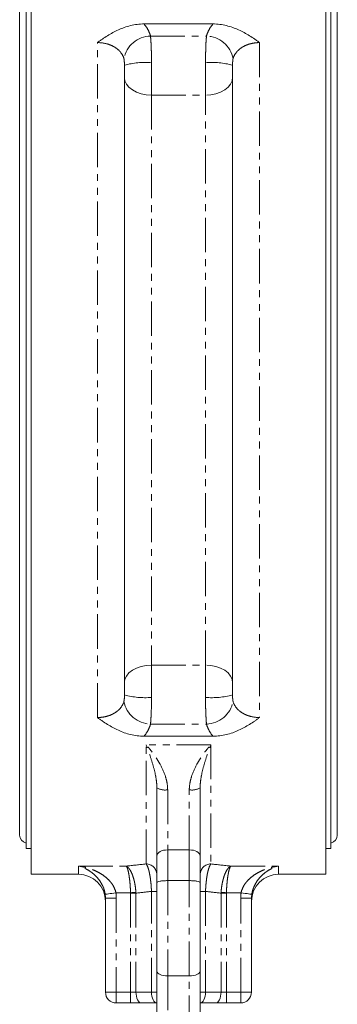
# Model space of a CAD drawing. Header units: millimetres. Extents: x 3 to 533, y -122 to 427.
# Tile 25 of 27: x 459 to 518, y 63 to 244. Entities that reach past the tile are written whole.
import ezdxf

# ---------------------------------------------------------------- set-up
doc = ezdxf.new("R2010")
doc.units = ezdxf.units.MM
doc.linetypes.add('PHANTOM', pattern=[12.7, 6.35, -1.27, 1.27, -1.27, 1.27, -1.27])

msp = doc.modelspace()

# ---------------------------------------------------------------- linework, layer by layer
at = {"color": 7, "linetype": 'Continuous', "lineweight": 15}
for p, q in [((461.05, 269.14), (461.05, 86.64)), ((515.55, 269.14), (515.55, 86.64)), ((460.13, 264.39), (460.13, 91.39)), ((516.47, 264.39), (516.47, 91.39)), ((458.93, 261.89), (458.93, 93.89)), ((517.67, 93.89), (517.67, 261.89)), ((481.94, 243.63), (494.67, 243.63)), ((478.3, 236.02), (478.3, 119.76)), ((498.3, 119.76), (498.3, 236.02)), ((481.94, 112.15), (494.67, 112.15)), ((484.3, 90.04), (484.3, 102.6)), ((492.3, 102.6), (492.3, 90.04)), ((460.13, 91.39), (461.05, 91.39)), ((515.55, 91.39), (516.47, 91.39)), ((484.3, 85.16), (484.3, 90.04)), ((492.3, 90.04), (492.3, 85.16)), ((461.05, 86.64), (469.8, 86.64)), ((490.3, 85.47), (486.3, 85.47)), ((506.8, 86.64), (515.55, 86.64)), ((484.3, 68.72), (484.3, 85.16)), ((492.3, 85.16), (492.3, 68.72)), ((474.8, 64.89), (474.8, 82.21)), ((501.8, 82.21), (501.8, 64.89)), ((484.3, 59.89), (484.3, 68.72)), ((490.3, 67.89), (486.3, 67.89)), ((492.3, 68.72), (492.3, 59.89)), ((479.44, 62.89), (476.8, 62.89)), ((481.44, 62.89), (479.44, 62.89)), ((484.3, 62.89), (481.44, 62.89)), ((495.17, 62.89), (492.3, 62.89)), ((497.17, 62.89), (495.17, 62.89)), ((499.8, 62.89), (497.17, 62.89))]:
    msp.add_line(p, q, dxfattribs=at)
at = {"color": 8, "linetype": 'PHANTOM', "lineweight": 0}
for p, q in [((473.3, 115.59), (473.3, 240.19)), ((483.12, 241.4), (493.48, 241.4)), ((503.3, 240.19), (503.3, 115.59)), ((483.3, 236.48), (483.3, 230.5)), ((493.3, 230.5), (493.3, 236.48)), ((483.3, 230.5), (483.3, 125.28)), ((483.3, 230.5), (493.3, 230.5)), ((493.3, 125.28), (493.3, 230.5)), ((483.3, 125.28), (493.3, 125.28)), ((483.3, 125.28), (483.3, 119.3)), ((493.3, 119.3), (493.3, 125.28)), ((483.12, 114.38), (493.48, 114.38)), ((494.3, 110.57), (482.3, 110.57)), ((482.3, 88.56), (482.3, 110.57)), ((494.3, 110.57), (494.3, 88.56)), ((486.3, 102.23), (486.3, 91.15)), ((490.3, 91.15), (490.3, 102.23)), ((490.3, 91.15), (486.3, 91.15)), ((486.3, 91.15), (486.3, 85.47)), ((490.3, 85.47), (490.3, 91.15)), ((469.8, 88.16), (478.63, 88.16)), ((469.8, 86.64), (469.8, 88.16)), ((497.97, 88.16), (506.8, 88.16)), ((506.8, 88.16), (506.8, 86.64)), ((486.3, 85.47), (486.3, 67.89)), ((490.3, 67.89), (490.3, 85.47)), ((476.8, 82.21), (474.8, 82.21)), ((479.44, 83.24), (476.73, 83.24)), ((476.8, 82.21), (476.8, 64.89)), ((480.44, 83.17), (479.44, 83.17)), ((479.44, 83.17), (479.44, 64.89)), ((480.44, 83.17), (480.44, 64.89)), ((483.3, 83.48), (484.3, 83.48)), ((483.3, 64.89), (483.3, 83.48)), ((492.3, 83.48), (493.3, 83.48)), ((493.3, 83.48), (493.3, 64.89)), ((496.17, 83.17), (496.17, 64.89)), ((497.17, 83.17), (496.17, 83.17)), ((499.88, 83.24), (497.17, 83.24)), ((497.17, 83.17), (497.17, 64.89)), ((499.8, 64.89), (499.8, 82.21)), ((501.8, 82.21), (499.8, 82.21)), ((486.3, 67.89), (486.3, 57.89)), ((490.3, 57.89), (490.3, 67.89)), ((476.8, 64.89), (474.8, 64.89)), ((476.8, 64.89), (476.8, 62.89)), ((476.8, 64.89), (479.44, 64.89)), ((479.44, 64.89), (480.44, 64.89)), ((479.44, 64.89), (479.44, 62.89)), ((480.44, 64.89), (483.3, 64.89)), ((483.3, 64.89), (484.3, 64.89)), ((492.3, 64.89), (493.3, 64.89)), ((493.3, 64.89), (496.17, 64.89)), ((496.17, 64.89), (497.17, 64.89)), ((497.17, 62.89), (497.17, 64.89)), ((497.17, 64.89), (499.8, 64.89)), ((499.8, 62.89), (499.8, 64.89)), ((501.8, 64.89), (499.8, 64.89))]:
    msp.add_line(p, q, dxfattribs=at)
at = {"color": 8, "linetype": 'PHANTOM', "lineweight": 0, "flags": 128}
for points in [[(483.3, 230.5), (482.33, 230.57), (481.39, 230.75), (480.52, 231.06), (479.77, 231.46), (479.15, 231.96), (478.68, 232.53), (478.4, 233.14), (478.3, 233.78)], [(498.3, 233.78), (498.21, 233.14), (497.92, 232.53), (497.46, 231.96), (496.84, 231.46), (496.08, 231.06), (495.22, 230.75), (494.28, 230.57), (493.3, 230.5)], [(483.3, 125.28), (482.33, 125.21), (481.39, 125.03), (480.52, 124.72), (479.77, 124.32), (479.15, 123.82), (478.68, 123.25), (478.4, 122.64), (478.3, 122)], [(498.3, 122), (498.21, 122.64), (497.92, 123.25), (497.46, 123.82), (496.84, 124.32), (496.08, 124.72), (495.22, 125.03), (494.28, 125.21), (493.3, 125.28)], [(484.3, 90.04), (484.34, 90.26), (484.46, 90.46), (484.64, 90.66), (484.89, 90.83), (485.19, 90.96), (485.54, 91.07), (485.91, 91.13), (486.3, 91.15)], [(490.3, 91.15), (490.69, 91.13), (491.07, 91.07), (491.41, 90.96), (491.72, 90.83), (491.97, 90.66), (492.15, 90.46), (492.26, 90.26), (492.3, 90.04)], [(476.73, 83.24), (476.35, 83.19), (475.98, 83.13), (475.64, 83.08), (475.34, 83.04), (475.09, 83), (474.91, 82.98), (474.79, 82.96), (474.75, 82.95)], [(479.44, 83.24), (479.57, 83.25), (479.69, 83.26), (479.82, 83.26), (479.95, 83.27), (480.08, 83.28), (480.2, 83.28), (480.32, 83.29), (480.43, 83.29)], [(496.17, 83.29), (496.29, 83.29), (496.41, 83.28), (496.53, 83.28), (496.66, 83.27), (496.78, 83.26), (496.91, 83.26), (497.04, 83.25), (497.17, 83.24)], [(501.86, 82.95), (501.81, 82.96), (501.7, 82.98), (501.51, 83), (501.27, 83.04), (500.97, 83.08), (500.63, 83.13), (500.26, 83.19), (499.88, 83.24)], [(480.44, 64.89), (480.46, 64.5), (480.51, 64.12), (480.61, 63.78), (480.73, 63.48), (480.88, 63.23), (481.05, 63.04), (481.24, 62.93), (481.44, 62.89)], [(483.3, 64.89), (483.32, 64.5), (483.38, 64.12), (483.47, 63.78), (483.6, 63.48), (483.75, 63.23), (483.92, 63.04), (484.11, 62.93), (484.3, 62.89)], [(492.3, 62.89), (492.5, 62.93), (492.69, 63.04), (492.86, 63.23), (493.01, 63.48), (493.13, 63.78), (493.23, 64.12), (493.28, 64.5), (493.3, 64.89)], [(495.17, 62.89), (495.36, 62.93), (495.55, 63.04), (495.72, 63.23), (495.88, 63.48), (496, 63.78), (496.09, 64.12), (496.15, 64.5), (496.17, 64.89)]]:
    msp.add_lwpolyline(points, dxfattribs=at)
at = {"color": 8, "linetype": 'PHANTOM', "lineweight": 0}
for centre, radius, start, end in [((483.3, 236.22), 5.19, 91.982, 168.8075), ((493.3, 236.22), 5.19, 11.1925, 88.018), ((482.06, 222.46), 14.07, 84.9474, 105.4964), ((494.54, 222.46), 14.07, 74.5036, 95.0526), ((483.3, 119.56), 5.19, 191.1925, 268.018), ((482.06, 133.32), 14.07, 254.5036, 275.0526), ((494.54, 133.32), 14.07, 264.9474, 285.4964), ((493.3, 119.56), 5.19, 271.982, 348.8075), ((485.82, 105.26), 3.06, 240.3207, 279.0826), ((490.79, 105.26), 3.06, 260.9174, 299.6793), ((482.32, 86.58), 1.98, 0.614, 90.6016), ((494.28, 86.58), 1.98, 89.3984, 179.386)]:
    msp.add_arc(centre, radius, start, end, dxfattribs=at)
at = {"color": 7, "linetype": 'Continuous', "lineweight": 15}
for centre, radius, start, end in [((460.43, 93.89), 1.5, 180, 258.463), ((516.17, 93.89), 1.5, 281.537, 0), ((469.8, 81.64), 5, 0, 90), ((506.8, 81.64), 5, 90, 180), ((476.8, 64.89), 2, 180, 270), ((499.8, 64.89), 2, 270, 0)]:
    msp.add_arc(centre, radius, start, end, dxfattribs=at)
at = {"color": 8, "linetype": 'PHANTOM', "lineweight": 0}
for centre, ratio, start_param, end_param in [((448.32, 177.89), 0.547358, 4.895224, 4.917659), ((528.28, 177.89), 0.547358, 4.507119, 4.529554), ((450.82, 177.89), 0.57735, 4.890979, 4.908477), ((525.78, 177.89), 0.57735, 4.516301, 4.533799)]:
    msp.add_ellipse(centre, major_axis=(166.71, 0), ratio=ratio, start_param=start_param, end_param=end_param, dxfattribs=at)
at = {"color": 7, "linetype": 'Continuous', "lineweight": 15}
for centre, start_param, end_param in [((486.3, 68.72), 3.141593, 4.712389), ((490.3, 68.72), 4.712389, 6.283185)]:
    msp.add_ellipse(centre, major_axis=(2, 0), ratio=0.414214, start_param=start_param, end_param=end_param, dxfattribs=at)
for points, knots in [([(481.94, 243.63), (481.08, 243.63), (480.26, 243.52), (478.64, 243.14), (477.89, 242.87), (476.48, 242.22), (475.8, 241.85), (474.84, 241.25), (474.53, 241.05), (474.07, 240.73), (473.91, 240.62), (473.61, 240.41), (473.45, 240.3), (473.3, 240.19)], [0, 0, 0, 0, 0.25, 0.25, 0.5, 0.5, 0.75, 0.75, 0.875, 0.875, 0.9375, 0.9375, 1, 1, 1, 1]), ([(494.67, 243.63), (495.52, 243.63), (496.35, 243.52), (497.96, 243.14), (498.71, 242.87), (500.13, 242.22), (500.8, 241.85), (501.76, 241.25), (502.08, 241.05), (502.54, 240.73), (502.69, 240.62), (503, 240.41), (503.15, 240.3), (503.3, 240.19)], [0, 0, 0, 0, 0.25, 0.25, 0.5, 0.5, 0.75, 0.75, 0.875, 0.875, 0.9375, 0.9375, 1, 1, 1, 1]), ([(481.94, 112.15), (481.08, 112.15), (480.26, 112.26), (478.64, 112.64), (477.89, 112.91), (476.48, 113.56), (475.8, 113.93), (474.84, 114.53), (474.53, 114.73), (474.07, 115.05), (473.91, 115.16), (473.61, 115.37), (473.45, 115.48), (473.3, 115.59)], [0, 0, 0, 0, 0.25, 0.25, 0.5, 0.5, 0.75, 0.75, 0.875, 0.875, 0.9375, 0.9375, 1, 1, 1, 1]), ([(494.67, 112.15), (495.52, 112.15), (496.35, 112.26), (497.96, 112.64), (498.71, 112.91), (500.13, 113.56), (500.8, 113.93), (501.76, 114.53), (502.08, 114.73), (502.54, 115.05), (502.69, 115.16), (503, 115.37), (503.15, 115.48), (503.3, 115.59)], [0, 0, 0, 0, 0.25, 0.25, 0.5, 0.5, 0.75, 0.75, 0.875, 0.875, 0.9375, 0.9375, 1, 1, 1, 1]), ([(486.3, 85.47), (486.17, 85.47), (486.04, 85.47), (485.78, 85.46), (485.65, 85.45), (485.41, 85.44), (485.3, 85.43), (485.08, 85.4), (484.98, 85.39), (484.7, 85.35), (484.55, 85.31), (484.36, 85.24), (484.3, 85.2), (484.3, 85.16)], [0, 0, 0, 0, 0.125, 0.125, 0.25, 0.25, 0.375, 0.375, 0.5, 0.5, 0.75, 0.75, 1, 1, 1, 1]), ([(490.3, 85.47), (490.44, 85.47), (490.57, 85.47), (490.82, 85.46), (490.95, 85.45), (491.19, 85.44), (491.31, 85.43), (491.53, 85.4), (491.63, 85.39), (491.9, 85.35), (492.05, 85.31), (492.25, 85.24), (492.3, 85.2), (492.3, 85.16)], [0, 0, 0, 0, 0.125, 0.125, 0.25, 0.25, 0.375, 0.375, 0.5, 0.5, 0.75, 0.75, 1, 1, 1, 1])]:
    msp.add_open_spline(points, degree=3, knots=knots, dxfattribs=at)
at = {"color": 8, "linetype": 'PHANTOM', "lineweight": 0}
for points, knots in [([(481.94, 243.63), (482.23, 243.29), (482.47, 242.93), (482.86, 242.18), (483.02, 241.8), (483.12, 241.4)], [0, 0, 0, 0, 0.5, 0.5, 1, 1, 1, 1]), ([(478.21, 237.23), (478.1, 237.64), (477.9, 238.04), (477.46, 238.58), (477.29, 238.76), (476.92, 239.07), (476.71, 239.22), (476.26, 239.49), (476.03, 239.61), (475.53, 239.82), (475.27, 239.91), (474.45, 240.12), (473.88, 240.19), (473.3, 240.19)], [0, 0, 0, 0, 0.25, 0.25, 0.375, 0.375, 0.5, 0.5, 0.625, 0.625, 0.75, 0.75, 1, 1, 1, 1]), ([(483.12, 241.4), (483.16, 241.07), (483.18, 240.72), (483.22, 240.16), (483.23, 239.96), (483.25, 239.56), (483.26, 239.35), (483.28, 238.72), (483.29, 238.29), (483.3, 237.4), (483.3, 236.94), (483.3, 236.48)], [0, 0, 0, 0, 0.25, 0.25, 0.375, 0.375, 0.5, 0.5, 0.75, 0.75, 1, 1, 1, 1]), ([(493.3, 236.48), (493.3, 236.94), (493.31, 237.4), (493.32, 238.29), (493.33, 238.72), (493.36, 239.57), (493.37, 239.96), (493.42, 240.72), (493.45, 241.07), (493.48, 241.4)], [0, 0, 0, 0, 0.25, 0.25, 0.5, 0.5, 0.75, 0.75, 1, 1, 1, 1]), ([(503.3, 240.19), (503.01, 240.19), (502.72, 240.17), (502.16, 240.1), (501.88, 240.05), (501.34, 239.91), (501.07, 239.82), (500.58, 239.61), (500.34, 239.49), (499.89, 239.22), (499.69, 239.07), (499.32, 238.75), (499.15, 238.58), (498.71, 238.04), (498.5, 237.64), (498.39, 237.23)], [0, 0, 0, 0, 0.125, 0.125, 0.25, 0.25, 0.375, 0.375, 0.5, 0.5, 0.625, 0.625, 0.75, 0.75, 1, 1, 1, 1]), ([(478.3, 236.02), (478.3, 236.23), (478.3, 236.44), (478.28, 236.75), (478.27, 236.86), (478.25, 237.06), (478.23, 237.15), (478.21, 237.23)], [0, 0, 0, 0, 0.5, 0.5, 0.75, 0.75, 1, 1, 1, 1]), ([(498.39, 237.23), (498.35, 237.07), (498.33, 236.86), (498.31, 236.44), (498.3, 236.23), (498.3, 236.02)], [0, 0, 0, 0, 0.5, 0.5, 1, 1, 1, 1]), ([(473.3, 115.59), (473.59, 115.59), (473.88, 115.61), (474.45, 115.68), (474.72, 115.73), (475.27, 115.87), (475.53, 115.96), (476.03, 116.17), (476.27, 116.29), (476.71, 116.56), (476.92, 116.71), (477.29, 117.03), (477.46, 117.2), (477.9, 117.74), (478.1, 118.14), (478.21, 118.55)], [0, 0, 0, 0, 0.125, 0.125, 0.25, 0.25, 0.375, 0.375, 0.5, 0.5, 0.625, 0.625, 0.75, 0.75, 1, 1, 1, 1]), ([(478.21, 118.55), (478.25, 118.71), (478.28, 118.92), (478.3, 119.34), (478.3, 119.55), (478.3, 119.76)], [0, 0, 0, 0, 0.5, 0.5, 1, 1, 1, 1]), ([(483.3, 119.3), (483.3, 118.84), (483.3, 118.38), (483.29, 117.49), (483.28, 117.06), (483.25, 116.21), (483.23, 115.82), (483.18, 115.06), (483.16, 114.71), (483.12, 114.38)], [0, 0, 0, 0, 0.25, 0.25, 0.5, 0.5, 0.75, 0.75, 1, 1, 1, 1]), ([(493.48, 114.38), (493.45, 114.71), (493.42, 115.06), (493.39, 115.62), (493.38, 115.82), (493.36, 116.22), (493.35, 116.43), (493.33, 117.06), (493.32, 117.49), (493.31, 118.38), (493.3, 118.84), (493.3, 119.3)], [0, 0, 0, 0, 0.25, 0.25, 0.375, 0.375, 0.5, 0.5, 0.75, 0.75, 1, 1, 1, 1]), ([(498.3, 119.76), (498.3, 119.55), (498.31, 119.34), (498.32, 119.03), (498.33, 118.92), (498.36, 118.72), (498.37, 118.63), (498.39, 118.55)], [0, 0, 0, 0, 0.5, 0.5, 0.75, 0.75, 1, 1, 1, 1]), ([(498.39, 118.55), (498.5, 118.14), (498.71, 117.74), (499.15, 117.2), (499.32, 117.02), (499.69, 116.71), (499.89, 116.56), (500.34, 116.29), (500.58, 116.17), (501.08, 115.96), (501.34, 115.87), (502.16, 115.66), (502.72, 115.59), (503.3, 115.59)], [0, 0, 0, 0, 0.25, 0.25, 0.375, 0.375, 0.5, 0.5, 0.625, 0.625, 0.75, 0.75, 1, 1, 1, 1]), ([(494.67, 112.15), (494.38, 112.49), (494.14, 112.85), (493.74, 113.6), (493.59, 113.98), (493.48, 114.38)], [0, 0, 0, 0, 0.5, 0.5, 1, 1, 1, 1]), ([(484.3, 102.6), (484.3, 102.99), (484.28, 103.37), (484.19, 104.11), (484.14, 104.47), (483.93, 105.54), (483.76, 106.22), (483.38, 107.53), (483.17, 108.17), (482.75, 109.4), (482.52, 110), (482.3, 110.57)], [0, 0, 0, 0, 0.125, 0.125, 0.25, 0.25, 0.5, 0.5, 0.75, 0.75, 1, 1, 1, 1]), ([(486.3, 102.23), (486.3, 102.68), (486.26, 103.1), (486.11, 103.94), (486, 104.35), (485.61, 105.55), (485.27, 106.28), (484.7, 107.32), (484.5, 107.65), (484.09, 108.3), (483.87, 108.61), (483.43, 109.21), (483.21, 109.49), (482.87, 109.91), (482.76, 110.05), (482.53, 110.31), (482.42, 110.45), (482.3, 110.57)], [0, 0, 0, 0, 0.125, 0.125, 0.25, 0.25, 0.5, 0.5, 0.625, 0.625, 0.75, 0.75, 0.875, 0.875, 0.9375, 0.9375, 1, 1, 1, 1]), ([(490.3, 102.23), (490.3, 102.68), (490.35, 103.1), (490.5, 103.94), (490.6, 104.35), (490.99, 105.55), (491.33, 106.28), (491.9, 107.32), (492.1, 107.65), (492.52, 108.3), (492.73, 108.61), (493.17, 109.21), (493.4, 109.49), (493.73, 109.91), (493.85, 110.05), (494.07, 110.31), (494.19, 110.45), (494.3, 110.57)], [0, 0, 0, 0, 0.125, 0.125, 0.25, 0.25, 0.5, 0.5, 0.625, 0.625, 0.75, 0.75, 0.875, 0.875, 0.9375, 0.9375, 1, 1, 1, 1]), ([(492.3, 102.6), (492.3, 102.99), (492.33, 103.37), (492.41, 104.11), (492.47, 104.47), (492.67, 105.54), (492.84, 106.22), (493.22, 107.53), (493.43, 108.17), (493.86, 109.4), (494.08, 110), (494.3, 110.57)], [0, 0, 0, 0, 0.125, 0.125, 0.25, 0.25, 0.5, 0.5, 0.75, 0.75, 1, 1, 1, 1]), ([(474.75, 82.95), (474.69, 83.37), (474.58, 83.76), (474.37, 84.32), (474.29, 84.5), (474.12, 84.83), (474.03, 84.99), (473.75, 85.45), (473.54, 85.72), (473.12, 86.22), (472.89, 86.44), (472.44, 86.84), (472.21, 87.02), (471.73, 87.34), (471.5, 87.48), (471.02, 87.73), (470.78, 87.84), (470.41, 87.98), (470.29, 88.02), (470.05, 88.1), (469.92, 88.13), (469.8, 88.16)], [0, 0, 0, 0, 0.125, 0.125, 0.1875, 0.1875, 0.25, 0.25, 0.375, 0.375, 0.5, 0.5, 0.625, 0.625, 0.75, 0.75, 0.875, 0.875, 0.9375, 0.9375, 1, 1, 1, 1]), ([(476.73, 83.24), (476.64, 83.66), (476.49, 84.04), (476.2, 84.59), (476.09, 84.76), (475.85, 85.09), (475.73, 85.24), (475.34, 85.68), (475.05, 85.95), (474.45, 86.42), (474.14, 86.63), (473.51, 87.01), (473.18, 87.18), (472.52, 87.47), (472.18, 87.6), (471.51, 87.82), (471.17, 87.91), (470.66, 88.02), (470.49, 88.05), (470.15, 88.11), (469.97, 88.14), (469.8, 88.16)], [0, 0, 0, 0, 0.125, 0.125, 0.1875, 0.1875, 0.25, 0.25, 0.375, 0.375, 0.5, 0.5, 0.625, 0.625, 0.75, 0.75, 0.875, 0.875, 0.9375, 0.9375, 1, 1, 1, 1]), ([(480.43, 83.29), (480.41, 83.59), (480.38, 83.87), (480.31, 84.44), (480.26, 84.72), (480.16, 85.27), (480.1, 85.53), (479.96, 86.03), (479.88, 86.26), (479.72, 86.7), (479.63, 86.91), (479.45, 87.27), (479.35, 87.44), (479.15, 87.72), (479.05, 87.84), (478.9, 87.99), (478.84, 88.03), (478.74, 88.1), (478.69, 88.14), (478.63, 88.16)], [0, 0, 0, 0, 0.125, 0.125, 0.25, 0.25, 0.375, 0.375, 0.5, 0.5, 0.625, 0.625, 0.75, 0.75, 0.875, 0.875, 0.9375, 0.9375, 1, 1, 1, 1]), ([(479.44, 83.24), (479.43, 83.54), (479.41, 83.83), (479.38, 84.4), (479.36, 84.68), (479.31, 85.23), (479.29, 85.49), (479.22, 85.99), (479.19, 86.23), (479.12, 86.68), (479.08, 86.88), (479, 87.25), (478.95, 87.42), (478.87, 87.71), (478.82, 87.83), (478.75, 87.98), (478.73, 88.02), (478.68, 88.1), (478.66, 88.13), (478.63, 88.16)], [0, 0, 0, 0, 0.125, 0.125, 0.25, 0.25, 0.375, 0.375, 0.5, 0.5, 0.625, 0.625, 0.75, 0.75, 0.875, 0.875, 0.9375, 0.9375, 1, 1, 1, 1]), ([(483.3, 83.48), (483.29, 83.79), (483.28, 84.09), (483.24, 84.68), (483.21, 84.97), (483.15, 85.53), (483.11, 85.8), (483.04, 86.32), (482.99, 86.56), (482.9, 87.01), (482.86, 87.22), (482.75, 87.6), (482.7, 87.77), (482.59, 88.07), (482.53, 88.2), (482.42, 88.41), (482.36, 88.5), (482.3, 88.56)], [0, 0, 0, 0, 0.125, 0.125, 0.25, 0.25, 0.375, 0.375, 0.5, 0.5, 0.625, 0.625, 0.75, 0.75, 0.875, 0.875, 1, 1, 1, 1]), ([(494.3, 88.56), (494.19, 88.43), (494.07, 88.22), (493.91, 87.77), (493.85, 87.59), (493.75, 87.21), (493.7, 87.01), (493.61, 86.56), (493.57, 86.32), (493.49, 85.8), (493.46, 85.53), (493.4, 84.97), (493.37, 84.68), (493.33, 84.09), (493.31, 83.79), (493.3, 83.48)], [0, 0, 0, 0, 0.25, 0.25, 0.375, 0.375, 0.5, 0.5, 0.625, 0.625, 0.75, 0.75, 0.875, 0.875, 1, 1, 1, 1]), ([(496.17, 83.29), (496.19, 83.59), (496.22, 83.87), (496.3, 84.44), (496.34, 84.72), (496.45, 85.27), (496.51, 85.53), (496.65, 86.03), (496.72, 86.26), (496.89, 86.7), (496.97, 86.91), (497.16, 87.27), (497.25, 87.44), (497.45, 87.72), (497.55, 87.84), (497.71, 87.99), (497.76, 88.03), (497.87, 88.1), (497.92, 88.14), (497.97, 88.16)], [0, 0, 0, 0, 0.125, 0.125, 0.25, 0.25, 0.375, 0.375, 0.5, 0.5, 0.625, 0.625, 0.75, 0.75, 0.875, 0.875, 0.9375, 0.9375, 1, 1, 1, 1]), ([(497.17, 83.24), (497.18, 83.54), (497.19, 83.83), (497.22, 84.4), (497.25, 84.68), (497.29, 85.23), (497.32, 85.49), (497.38, 85.99), (497.42, 86.23), (497.49, 86.68), (497.53, 86.88), (497.61, 87.25), (497.65, 87.42), (497.74, 87.71), (497.79, 87.83), (497.85, 87.98), (497.88, 88.02), (497.93, 88.1), (497.95, 88.13), (497.97, 88.16)], [0, 0, 0, 0, 0.125, 0.125, 0.25, 0.25, 0.375, 0.375, 0.5, 0.5, 0.625, 0.625, 0.75, 0.75, 0.875, 0.875, 0.9375, 0.9375, 1, 1, 1, 1]), ([(499.88, 83.24), (499.96, 83.66), (500.11, 84.04), (500.41, 84.59), (500.52, 84.76), (500.75, 85.09), (500.88, 85.24), (501.27, 85.68), (501.56, 85.95), (502.15, 86.42), (502.46, 86.63), (503.1, 87.01), (503.43, 87.18), (504.09, 87.47), (504.42, 87.6), (505.09, 87.82), (505.43, 87.91), (505.94, 88.02), (506.12, 88.05), (506.46, 88.11), (506.63, 88.14), (506.8, 88.16)], [0, 0, 0, 0, 0.125, 0.125, 0.1875, 0.1875, 0.25, 0.25, 0.375, 0.375, 0.5, 0.5, 0.625, 0.625, 0.75, 0.75, 0.875, 0.875, 0.9375, 0.9375, 1, 1, 1, 1]), ([(501.86, 82.95), (501.92, 83.37), (502.03, 83.76), (502.24, 84.32), (502.32, 84.5), (502.49, 84.83), (502.58, 84.99), (502.86, 85.45), (503.06, 85.72), (503.49, 86.22), (503.71, 86.44), (504.17, 86.84), (504.4, 87.02), (504.87, 87.34), (505.11, 87.48), (505.59, 87.73), (505.83, 87.84), (506.19, 87.98), (506.31, 88.02), (506.56, 88.1), (506.68, 88.13), (506.8, 88.16)], [0, 0, 0, 0, 0.125, 0.125, 0.1875, 0.1875, 0.25, 0.25, 0.375, 0.375, 0.5, 0.5, 0.625, 0.625, 0.75, 0.75, 0.875, 0.875, 0.9375, 0.9375, 1, 1, 1, 1])]:
    msp.add_open_spline(points, degree=3, knots=knots, dxfattribs=at)
for points in [[(493.48, 241.4), (493.59, 241.8), (493.9, 242.57), (494.38, 243.29), (494.67, 243.63)], [(483.12, 114.38), (483.02, 113.98), (482.71, 113.21), (482.23, 112.49), (481.94, 112.15)], [(476.73, 83.24), (476.78, 82.9), (476.8, 82.56), (476.8, 82.21)], [(479.44, 83.17), (479.44, 83.2), (479.44, 83.22), (479.44, 83.24)], [(480.44, 83.17), (480.44, 83.21), (480.43, 83.25), (480.43, 83.29)], [(496.17, 83.17), (496.17, 83.21), (496.17, 83.25), (496.17, 83.29)], [(497.17, 83.24), (497.17, 83.22), (497.17, 83.2), (497.17, 83.17)], [(499.8, 82.21), (499.8, 82.56), (499.83, 82.9), (499.88, 83.24)]]:
    msp.add_open_spline(points, degree=3, dxfattribs=at)
at = {"color": 7, "linetype": 'Continuous', "lineweight": 15}
for points in [[(474.8, 82.21), (474.8, 82.46), (474.78, 82.71), (474.75, 82.95)], [(501.86, 82.95), (501.82, 82.71), (501.8, 82.46), (501.8, 82.21)]]:
    msp.add_open_spline(points, degree=3, dxfattribs=at)

doc.saveas('drawing.dxf')
